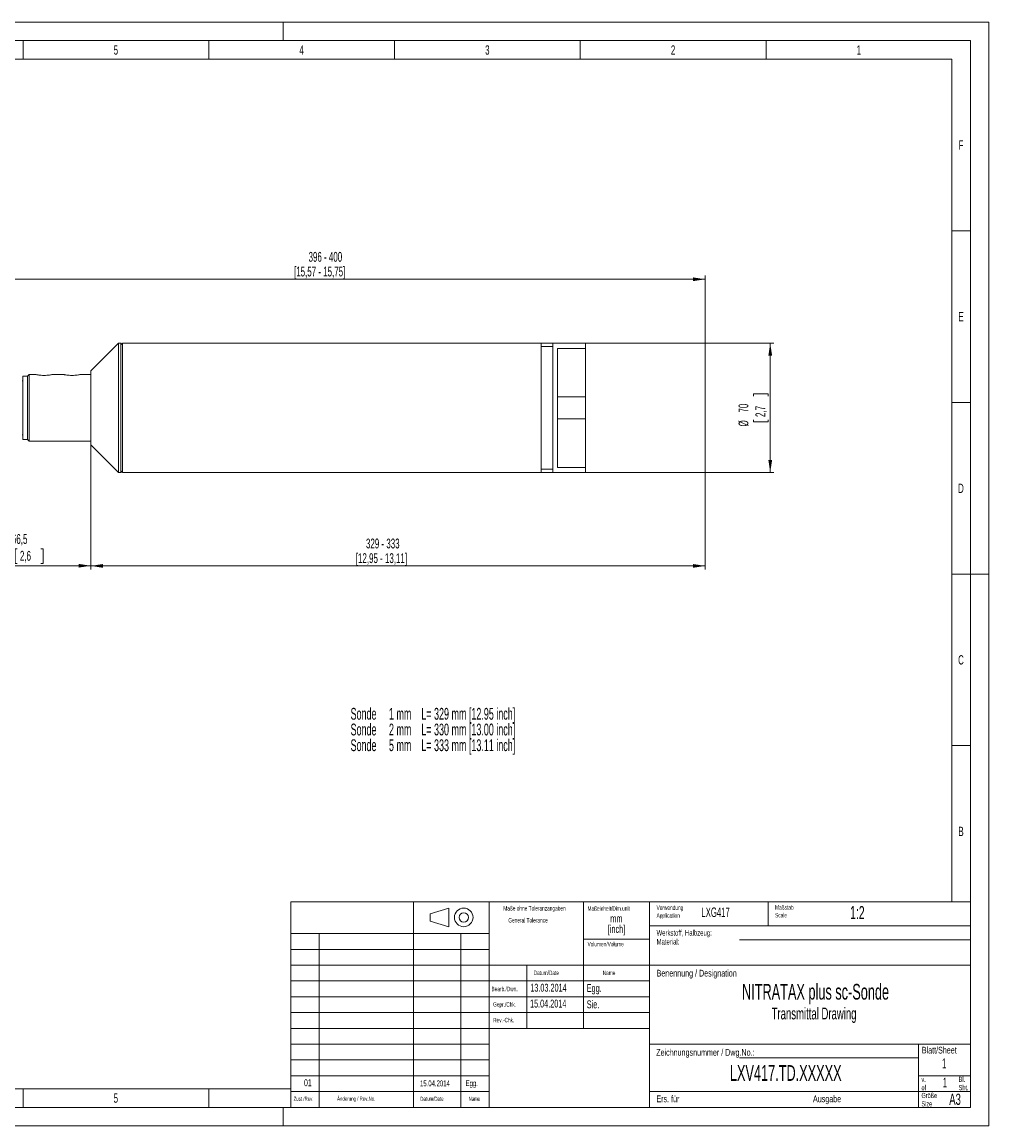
# Model space of a CAD drawing. Header units: millimetres. Extents: x 0 to 420, y 0 to 297.
# Tile 2 of 2: x 160 to 420, y 0 to 297. Entities that reach past the tile are written whole.
import ezdxf

# ---------------------------------------------------------------- set-up
doc = ezdxf.new("R2010")
doc.units = ezdxf.units.MM
doc.styles.add('SLDTEXTSTYLE0', font='TXT', dxfattribs={"width": 0.56825})
doc.styles.add('SLDTEXTSTYLE1', font='TXT', dxfattribs={"width": 0.638186})
doc.styles.add('SLDTEXTSTYLE2', font='TXT', dxfattribs={"width": 0.605})
doc.dimstyles.new('SLDDIMSTYLE0', dxfattribs={"dimtxt": 2.568319, "dimasz": 3.3, "dimexe": 0, "dimexo": 0.0625, "dimgap": 0.64208, "dimtad": 1, "dimdec": 0, "dimlfac": 2, "dimrnd": 1e-09, "dimzin": 12, "dimdsep": 46, "dimtxsty": 'SLDTEXTSTYLE2', "dimsah": 1, "dimcen": 0.09, "dimadec": 0, "dimazin": 3, "dimtfac": 1, "dimtdec": 1, "dimtofl": 0, "dimtmove": 0, "dimatfit": 3, "dimfxl": 1, "dimfrac": 2, "dimtolj": 1, "dimtzin": 12, "dimarcsym": 0})
doc.dimstyles.new('SLDDIMSTYLE1', dxfattribs={"dimtxt": 2.568319, "dimasz": 3.3, "dimexe": 0, "dimexo": 0.0625, "dimgap": 0.64208, "dimtad": 1, "dimdec": 1, "dimlfac": 2, "dimrnd": 1e-09, "dimzin": 12, "dimdsep": 46, "dimtxsty": 'SLDTEXTSTYLE2', "dimsah": 1, "dimcen": 0.09, "dimadec": 0, "dimazin": 3, "dimtfac": 1, "dimtdec": 1, "dimtofl": 0, "dimtmove": 0, "dimatfit": 3, "dimfxl": 1, "dimfrac": 2, "dimtolj": 1, "dimtzin": 12, "dimarcsym": 0})
doc.dimstyles.new('SLDDIMSTYLE2', dxfattribs={"dimtxt": 2.568319, "dimasz": 3.3, "dimexe": 0, "dimexo": 0.0625, "dimgap": 0.64208, "dimtad": 1, "dimdec": 1, "dimlfac": 2, "dimrnd": 1e-09, "dimzin": 12, "dimdsep": 46, "dimtxsty": 'SLDTEXTSTYLE2', "dimsah": 1, "dimcen": 0.09, "dimadec": 0, "dimazin": 3, "dimtfac": 1, "dimtdec": 1, "dimtofl": 0, "dimtmove": 0, "dimatfit": 3, "dimfxl": 1, "dimfrac": 2, "dimtolj": 1, "dimtzin": 12, "dimarcsym": 0})
doc.dimstyles.new('SLDDIMSTYLE3', dxfattribs={"dimtxt": 2.568319, "dimasz": 3.3, "dimexe": 0, "dimexo": 0.0625, "dimgap": 0.64208, "dimtad": 1, "dimdec": 0, "dimlfac": 2, "dimrnd": 1e-09, "dimzin": 12, "dimdsep": 46, "dimtxsty": 'SLDTEXTSTYLE2', "dimsah": 1, "dimcen": 0.09, "dimadec": 0, "dimazin": 3, "dimtfac": 1, "dimtdec": 1, "dimtofl": 0, "dimtmove": 0, "dimatfit": 3, "dimfxl": 1, "dimfrac": 2, "dimtolj": 1, "dimtzin": 12, "dimarcsym": 0})

# ---------------------------------------------------------------- blocks, each defined once
blk = doc.blocks.new('SW_NOTE_0')
at = {"color": 0, "linetype": 'Continuous', "lineweight": 0, "char_height": 3.175, "attachment_point": 1, "style": 'SLDTEXTSTYLE0'}
for s, insert in [('Sonde     1 mm    L= 329 mm [12.95 inch]', (0, 4.09)), ('Sonde     2 mm    L= 330 mm [13.00 inch]', (0, -0.14)), ('Sonde     5 mm    L= 333 mm [13.11 inch]', (0, -4.37))]:
    blk.add_mtext(s, dxfattribs=dict(at, insert=insert))
blk = doc.blocks.new('SW_NOTE_2')
at = {"color": 0, "linetype": 'Continuous', "lineweight": 0, "char_height": 1.2, "attachment_point": 1, "style": 'SLDTEXTSTYLE1'}
for s, insert in [('Maßstab', (0, 1.55)), ('Scale', (0, -0.55))]:
    blk.add_mtext(s, dxfattribs=dict(at, insert=insert))
blk = doc.blocks.new('SW_NOTE_3')
at = {"color": 0, "linetype": 'Continuous', "lineweight": 0, "char_height": 1.4, "attachment_point": 1, "style": 'SLDTEXTSTYLE1'}
for s, insert in [('Größe', (0, 1.8)), ('Size', (0, -0.44))]:
    blk.add_mtext(s, dxfattribs=dict(at, insert=insert))
blk = doc.blocks.new('SW_NOTE_4')
at = {"color": 0, "linetype": 'Continuous', "lineweight": 0, "char_height": 1.5, "attachment_point": 1, "style": 'SLDTEXTSTYLE1'}
for s, insert in [('Werkstoff, Halbzeug:', (0, 1.93)), ('Material:', (0, -0.47))]:
    blk.add_mtext(s, dxfattribs=dict(at, insert=insert))
blk = doc.blocks.new('SW_NOTE_5')
at = {"color": 0, "linetype": 'Continuous', "lineweight": 0, "char_height": 1.2, "attachment_point": 1, "style": 'SLDTEXTSTYLE1'}
for s, insert in [('Verwendung', (0, 1.55)), ('Application', (0, -0.55))]:
    blk.add_mtext(s, dxfattribs=dict(at, insert=insert))
blk = doc.blocks.new('SW_NOTE_6')
at = {"color": 0, "linetype": 'Continuous', "lineweight": 0, "char_height": 1.4, "attachment_point": 1, "style": 'SLDTEXTSTYLE1'}
for s, insert in [('Bl.', (0, 1.8)), ('Sht.', (0, -0.44))]:
    blk.add_mtext(s, dxfattribs=dict(at, insert=insert))
blk = doc.blocks.new('SW_NOTE_8')
at = {"color": 0, "linetype": 'Continuous', "lineweight": 0, "char_height": 1.4, "attachment_point": 1, "style": 'SLDTEXTSTYLE1'}
for s, insert in [('v.', (0, 1.8)), ('of', (0, -0.44))]:
    blk.add_mtext(s, dxfattribs=dict(at, insert=insert))
blk = doc.blocks.new('SW_NOTE_9')
at = {"color": 0, "linetype": 'Continuous', "lineweight": 0, "char_height": 2.117, "attachment_point": 2, "style": 'SLDTEXTSTYLE2'}
for s, insert in [('[inch]', (2.42, -0.09)), ('mm', (2.38, 2.73))]:
    blk.add_mtext(s, dxfattribs=dict(at, insert=insert))
blk = doc.blocks.new('_D')
at = {"color": 7, "linetype": 'Continuous', "lineweight": 0}
for p, q in [((299.48, 210.58), (362.13, 210.58)), ((361.13, 210.58), (361.13, 175.83)), ((356.6, 196.39), (356.6, 196.98)), ((356.6, 196.98), (360.55, 196.98)), ((360.55, 196.98), (360.55, 196.39)), ((356.6, 190.02), (356.6, 189.43)), ((356.6, 189.43), (360.55, 189.43)), ((360.55, 189.43), (360.55, 190.02)), ((299.48, 175.83), (362.13, 175.83))]:
    blk.add_line(p, q, dxfattribs=at)
for points in [[(361.13, 210.58), (360.63, 207.28), (361.63, 207.28)], [(361.13, 175.83), (361.63, 179.13), (360.63, 179.13)]]:
    blk.add_solid(points, dxfattribs=at)
at = {"color": 7, "linetype": 'Continuous', "lineweight": 0, "char_height": 2.646, "attachment_point": 1, "rotation": 90, "style": 'SLDTEXTSTYLE2'}
for s, insert in [('70', (352.6, 191.94, 0.05)), ('2,7', (357.14, 190.75, 0.05)), ('%%c', (352.6, 188.19, 0.05))]:
    blk.add_mtext(s, dxfattribs=dict(at, insert=insert))
blk = doc.blocks.new('_D_1')
at = {"color": 7, "linetype": 'Continuous', "lineweight": 0}
for p, q in [((178.23, 183.25), (178.23, 149.68)), ((343.63, 175.83), (343.63, 149.68)), ((343.63, 150.68), (178.23, 150.68))]:
    blk.add_line(p, q, dxfattribs=at)
for points in [[(178.23, 150.68), (181.53, 150.18), (181.53, 151.18)], [(343.63, 150.68), (340.33, 151.18), (340.33, 150.18)]]:
    blk.add_solid(points, dxfattribs=at)
at = {"color": 7, "linetype": 'Continuous', "lineweight": 0, "attachment_point": 1, "style": 'SLDTEXTSTYLE2'}
for s, insert, char_height in [('329 - 333', (252.31, 158.03, 0.05), 2.646), ('[12,95 - 13,11]', (249.57, 154.09, 0.05), 2.6458)]:
    blk.add_mtext(s, dxfattribs=dict(at, insert=insert, char_height=char_height))
blk = doc.blocks.new('_D_3')
at = {"color": 7, "linetype": 'Continuous', "lineweight": 0}
for p, q in [((144.98, 190.5), (144.98, 149.72)), ((178.23, 183.25), (178.23, 149.72)), ((158.42, 155.25), (157.84, 155.25)), ((157.84, 155.25), (157.84, 151.31)), ((164.79, 155.25), (165.38, 155.25)), ((165.38, 155.25), (165.38, 151.31)), ((144.98, 150.72), (178.23, 150.72)), ((157.84, 151.31), (158.42, 151.31)), ((165.38, 151.31), (164.79, 151.31))]:
    blk.add_line(p, q, dxfattribs=at)
for points in [[(144.98, 150.72), (148.28, 150.22), (148.28, 151.22)], [(178.23, 150.72), (174.93, 151.22), (174.93, 150.22)]]:
    blk.add_solid(points, dxfattribs=at)
at = {"color": 7, "linetype": 'Continuous', "lineweight": 0, "char_height": 2.646, "attachment_point": 1, "style": 'SLDTEXTSTYLE2'}
for s, insert in [('66,5', (157, 159.25, 0.05)), ('2,6', (159.16, 154.72, 0.05))]:
    blk.add_mtext(s, dxfattribs=dict(at, insert=insert))
blk = doc.blocks.new('_D_4')
at = {"color": 7, "linetype": 'Continuous', "lineweight": 0}
for p, q in [((144.98, 196), (144.98, 228.8)), ((343.63, 210.58), (343.63, 228.8)), ((144.98, 227.8), (343.63, 227.8))]:
    blk.add_line(p, q, dxfattribs=at)
for points in [[(144.98, 227.8), (148.28, 227.3), (148.28, 228.3)], [(343.63, 227.8), (340.33, 228.3), (340.33, 227.3)]]:
    blk.add_solid(points, dxfattribs=at)
at = {"color": 7, "linetype": 'Continuous', "lineweight": 0, "attachment_point": 1, "style": 'SLDTEXTSTYLE2'}
for s, insert, char_height in [('396 - 400', (236.86, 235.16, 0.05), 2.646), ('[15,57 - 15,75]', (232.94, 231.21, 0.05), 2.6458)]:
    blk.add_mtext(s, dxfattribs=dict(at, insert=insert, char_height=char_height))

msp = doc.modelspace()

# ---------------------------------------------------------------- linework, layer by layer
at = {"color": 133, "linetype": 'Continuous', "lineweight": 0, "true_color": 0x71e1e1}
for p, q in [((420, 297), (0, 297)), ((230, 292), (230, 297)), ((420, 0), (420, 297)), ((415, 292), (5, 292)), ((160, 292), (160, 287)), ((210, 292), (210, 287)), ((260, 292), (260, 287)), ((310, 292), (310, 287)), ((360, 292), (360, 287)), ((415, 292), (415, 5)), ((160, 287), (110, 287)), ((210, 287), (160, 287)), ((260, 287), (210, 287)), ((310, 287), (260, 287)), ((360, 287), (310, 287)), ((410, 287), (360, 287)), ((410, 60.25), (410, 287)), ((415, 240.833), (410, 240.833)), ((415, 194.667), (410, 194.667)), ((415, 148.5), (410, 148.5)), ((415, 148.5), (420, 148.5)), ((415, 102.333), (410, 102.333)), ((232.12, 60.25), (232.12, 5)), ((232.12, 60.25), (415, 60.25)), ((265.14, 51.738), (265.14, 60.25)), ((285.46, 60.25), (285.46, 5)), ((310.86, 60.25), (310.86, 26.25)), ((310.86, 60.25), (310.86, 26.25)), ((328.64, 60.25), (328.64, 5)), ((360.6, 60.25), (360.6, 53.875)), ((274.626, 58.605), (269.626, 57.105)), ((269.626, 57.105), (269.626, 55.105)), ((274.626, 58.605), (274.626, 53.605)), ((269.626, 55.105), (274.626, 53.605)), ((328.64, 53.875), (415, 53.875)), ((232.12, 51.75), (285.46, 51.75)), ((239.744, 40.139), (239.744, 51.75)), ((265.14, 51.738), (265.14, 5)), ((277.849, 51.784), (277.84, 5)), ((310.86, 50.25), (328.64, 50.25)), ((352.82, 50.043), (415, 50.043)), ((232.12, 47.5), (285.46, 47.5)), ((232.282, 43.25), (285.965, 43.25)), ((239.74, 43.25), (239.74, 5)), ((285.46, 43.25), (415, 43.25)), ((295.62, 43.25), (295.62, 26.25)), ((232.12, 39), (285.46, 39)), ((285.46, 39), (328.64, 39)), ((232.12, 34.75), (285.46, 34.75)), ((285.46, 34.75), (328.64, 34.75)), ((232.12, 30.5), (285.46, 30.5)), ((285.46, 30.5), (328.64, 30.5)), ((232.12, 26.25), (285.46, 26.25)), ((285.46, 26.25), (328.64, 26.25)), ((232.12, 22), (285.46, 22)), ((328.64, 22), (415, 22)), ((401, 22), (401, 5)), ((352.82, 18.295), (401, 18.295)), ((232.12, 17.75), (285.46, 17.75)), ((232.12, 13.5), (285.46, 13.5)), ((401, 13.5), (415, 13.5)), ((10, 10), (232.12, 10)), ((160, 10), (160, 5)), ((210, 10), (210, 5)), ((232.12, 9.25), (285.46, 9.25)), ((328.64, 9.25), (415, 9.25)), ((5, 5), (415, 5)), ((230, 0), (230, 5)), ((0, 0), (420, 0))]:
    msp.add_line(p, q, dxfattribs=at)
at = {"color": 7, "linetype": 'Continuous', "lineweight": 15}
for p, q in [((185.659, 210.579), (178.234, 203.154)), ((186.334, 210.579), (185.659, 210.579)), ((185.659, 193.204), (185.659, 210.579)), ((186.734, 210.179), (186.334, 210.579)), ((186.334, 193.204), (186.334, 210.579)), ((299.484, 210.579), (186.734, 210.579)), ((186.734, 210.579), (186.734, 175.829)), ((299.484, 210.579), (299.484, 175.829)), ((302.634, 209.679), (299.484, 209.679)), ((311.384, 210.579), (302.634, 210.579)), ((302.634, 210.579), (302.634, 175.829)), ((311.384, 209.216), (303.884, 209.216)), ((303.884, 209.216), (303.884, 177.192)), ((343.634, 210.579), (311.384, 210.579)), ((311.384, 210.579), (311.384, 175.829)), ((311.384, 210.579), (311.384, 209.216)), ((343.634, 210.579), (343.634, 175.829)), ((161.684, 202.154), (161.234, 201.704)), ((163.511, 202.154), (161.684, 202.154)), ((161.684, 193.204), (161.684, 202.154)), ((171.011, 202.154), (167.876, 202.154)), ((178.234, 202.154), (175.376, 202.154)), ((178.234, 193.204), (178.234, 203.154)), ((161.234, 201.704), (159.984, 201.704)), ((159.984, 193.204), (159.984, 201.704)), ((161.234, 193.204), (161.234, 201.704)), ((311.384, 196.151), (303.884, 196.151)), ((159.984, 184.704), (159.984, 193.204)), ((161.234, 184.704), (161.234, 193.204)), ((161.684, 184.254), (161.684, 193.204)), ((178.234, 183.254), (178.234, 193.204)), ((185.659, 175.829), (185.659, 193.204)), ((186.334, 175.829), (186.334, 193.204)), ((311.384, 190.257), (303.884, 190.257)), ((159.984, 184.704), (161.234, 184.704)), ((161.234, 184.704), (161.684, 184.254)), ((161.684, 184.254), (178.234, 184.254)), ((178.234, 183.254), (185.659, 175.829)), ((185.659, 175.829), (186.334, 175.829)), ((186.334, 175.829), (186.734, 176.229)), ((186.734, 175.829), (299.484, 175.829)), ((299.484, 176.729), (302.634, 176.729)), ((302.634, 175.829), (311.384, 175.829)), ((311.384, 177.192), (303.884, 177.192)), ((311.384, 177.192), (311.384, 175.829)), ((311.384, 175.829), (343.634, 175.829))]:
    msp.add_line(p, q, dxfattribs=at)
at = {"color": 133, "linetype": 'Continuous', "lineweight": 0, "true_color": 0x71e1e1}
for radius in [2.5, 1.25]:
    msp.add_circle((278.626, 56.105), radius, dxfattribs=at)
at = {"color": 7, "linetype": 'Continuous', "lineweight": 15}
for centre, start, end in [((159.734, 200.704), 269.99533, 0.00542), ((159.734, 185.704), 359.99458, 90.00467)]:
    msp.add_arc(centre, 0.25, start, end, dxfattribs=at)
for points, knots in [([(163.511, 202.149), (163.509, 202.149), (163.444, 202.162), (163.845, 202.085), (164.038, 202.057), (164.641, 201.975), (165.28, 201.933), (166.035, 201.929), (166.75, 201.978), (167.33, 202.054), (167.689, 202.116), (167.845, 202.146), (167.876, 202.152)], [0, 0, 0, 0, 0.0017151, 0.0428296, 0.1238234, 0.2453686, 0.4032969, 0.5804858, 0.7517994, 0.8923146, 0.9781321, 1, 1, 1, 1]), ([(171.011, 202.149), (171.009, 202.149), (170.944, 202.162), (171.345, 202.085), (171.538, 202.057), (172.141, 201.975), (172.78, 201.933), (173.535, 201.929), (174.25, 201.978), (174.83, 202.054), (175.189, 202.116), (175.345, 202.146), (175.376, 202.152)], [0, 0, 0, 0, 0.0017151, 0.0428295, 0.1238232, 0.2453682, 0.4032996, 0.5804849, 0.7518016, 0.8923131, 0.9781321, 1, 1, 1, 1])]:
    msp.add_open_spline(points, degree=3, knots=knots, dxfattribs=at)

# ---------------------------------------------------------------- block references
at = {"color": 7, "linetype": 'Continuous', "lineweight": 0}
for name, p in [('SW_NOTE_0', (248.167, 108.387)), ('SW_NOTE_9', (317.331, 54.134))]:
    msp.add_blockref(name, p, dxfattribs=at)
at = {"color": 254, "linetype": 'Continuous', "lineweight": 0, "true_color": 0xe8e8e8}
for name, p in [('SW_NOTE_5', (330.538, 57.771)), ('SW_NOTE_2', (362.438, 57.851)), ('SW_NOTE_4', (330.538, 50.771)), ('SW_NOTE_8', (401.837, 11.439)), ('SW_NOTE_6', (411.837, 11.439)), ('SW_NOTE_3', (401.837, 7.089))]:
    msp.add_blockref(name, p, dxfattribs=at)

# ---------------------------------------------------------------- texts
at = {"color": 254, "linetype": 'Continuous', "lineweight": 0, "true_color": 0xe8e8e8, "style": 'SLDTEXTSTYLE1'}
for s, insert, char_height, attachment_point in [('5', (184.982, 290.735), 2.5, 2), ('4', (234.982, 290.735), 2.5, 2), ('3', (284.982, 290.735), 2.5, 2), ('2', (334.982, 290.735), 2.5, 2), ('1', (384.982, 290.735), 2.5, 2), ('F', (412.465, 265.151), 2.5, 2), ('E', (412.488, 218.985), 2.5, 2), ('D', (412.47, 172.818), 2.5, 2), ('C', (412.47, 126.651), 2.5, 2), ('B', (412.488, 80.485), 2.5, 2), ('Maße ohne Toleranzangaben', (297.67, 59.161), 1.2, 2), ('Maßeinheit/Dim.unit', (311.954, 59.108), 1.2, 1), ('General Tolerance', (290.637, 55.931), 1.2, 1), ('Volumen/Volume', (311.954, 49.519), 1.2, 1), ('Datum/Date', (297.438, 41.781), 1.2, 1), ('Name', (316.038, 41.781), 1.2, 1), ('Benennung / Designation', (330.538, 41.999), 1.8, 1), ('Bearb./Dwn.', (286.096, 37.451), 1.2, 1), ('Gepr./Chk.', (286.538, 33.281), 1.2, 1), ('Rev.-Chk.', (286.538, 29.081), 1.2, 1), ('Zeichnungsnummer / Dwg.No.:', (330.438, 20.689), 1.80002, 1), ('Blatt/Sheet', (401.938, 21.289), 1.80002, 1), ('5', (184.982, 8.735), 2.5, 2), ('Zust./Rev.', (232.838, 7.852), 1.1, 1), ('Änderung / Rev.No.', (244.537, 7.874), 1.1, 1), ('Datum/Date', (266.938, 7.852), 1.1, 1), ('Name', (279.938, 7.852), 1.1, 1), ('Ers. für', (330.488, 8.189), 1.8, 1), ('Ausgabe', (372.637, 8.189), 1.8, 1), ('A3', (409.316, 8.672), 3, 1)]:
    msp.add_mtext(s, dxfattribs=dict(at, insert=insert, char_height=char_height, attachment_point=attachment_point))
at = {"color": 7, "linetype": 'Continuous', "lineweight": 0, "style": 'SLDTEXTSTYLE2'}
for s, insert, char_height, attachment_point in [('LXG417', (342.609, 58.768), 2.5683, 1), ('1:2', (382.61, 59.15), 3.5, 1), ('13.03.2014', (296.544, 38.246), 2.1167, 1), ('Egg.', (311.738, 38.151), 2.1167, 1), ('NITRATAX plus sc-Sonde', (373.325, 38.219), 4.23333, 2), ('15.04.2014', (296.471, 33.978), 2.1167, 1), ('Sie.', (311.738, 33.771), 2.1167, 1), ('Transmittal Drawing', (372.93, 31.834), 3.175, 2), ('1', (407.349, 18.145), 2.646, 1), ('LXV417.TD.XXXXX', (365.309, 16.36), 4.23333, 2), ('01', (236.663, 12.548), 1.8521, 2), ('15.04.2014', (270.876, 12.237), 1.5875, 2), ('Egg.', (280.786, 12.292), 1.5875, 2), ('1', (407.575, 12.988), 2.646, 1)]:
    msp.add_mtext(s, dxfattribs=dict(at, insert=insert, char_height=char_height, attachment_point=attachment_point))

# ---------------------------------------------------------------- dimensions: what is measured, and where the dimension line sits
at = {"color": 7, "linetype": 'Continuous', "lineweight": 0}
for base, p1, p2, text, dimstyle, picture, middle in [((343.634, 227.801), (144.984, 195.997), (343.634, 210.579), '396 - 400\\P[15,57 - 15,75]', 'SLDDIMSTYLE3', '_D_4', (244.309, 227.801)), ((178.234, 150.675), (343.634, 175.829), (178.234, 183.254), '<>\\P[12,95 - 13,11]', 'SLDDIMSTYLE1', '_D_1', (260.934, 150.675))]:
    dim = msp.add_linear_dim(base=base, p1=p1, p2=p2, text=text, dimstyle=dimstyle, dxfattribs=at)
    dim.commit()
    dim.dimension.update_dxf_attribs({"geometry": picture, "text_midpoint": middle, "dimtype": 160})
dim = msp.add_linear_dim(base=(361.134223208, 175.828897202), p1=(299.484223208, 210.578897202), p2=(299.484223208, 175.828897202), angle=90, text='%%c<>', dimstyle='SLDDIMSTYLE0', dxfattribs=at)
dim.commit()
dim.dimension.update_dxf_attribs({"geometry": '_D', "text_midpoint": (361.134223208, 193.203897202), "dimtype": 160})
dim = msp.add_linear_dim(base=(178.234, 150.718), p1=(144.984, 190.497), p2=(178.234, 183.254), dimstyle='SLDDIMSTYLE2', dxfattribs=at)
dim.commit()
dim.dimension.update_dxf_attribs({"geometry": '_D_3', "text_midpoint": (161.609, 150.718), "dimtype": 160})

doc.saveas('drawing.dxf')
